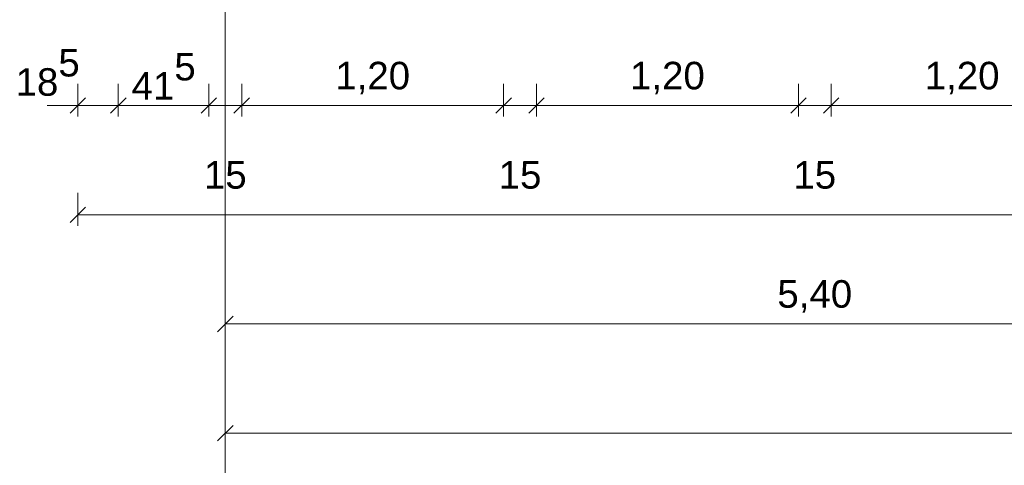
# Model space of a CAD drawing. Header units: metres. Extents: x -167 to 152, y -127 to 99.
# Tile 12 of 225: x -40.09 to -35.58, y -25.92 to -23.88. Entities that reach past the tile are written whole.
import ezdxf

# ---------------------------------------------------------------- set-up
doc = ezdxf.new("R2010")
doc.units = ezdxf.units.M
doc.header["$PDMODE"] = 1
doc.header["$PDSIZE"] = -2
doc.linetypes.add('Achsen 01', pattern=[5.291531, 3.175, -1.058062, 0.352704, -0.705764])
doc.layers.get('0').update_dxf_attribs({"lineweight": 25})
for name, color, linetype, lineweight in [('_GRU (2D)', 7, 'Continuous', 9), ('_OG 1 (2D)', 7, 'Continuous', 9), ('Bemaßung-Bemaßung', 7, 'Continuous', 9)]:
    doc.layers.add(name, color=color, linetype=linetype, lineweight=lineweight)
doc.layers.add('AV1-Achsen', color=1, linetype='Achsen 01', lineweight=18, true_color=0xff0000)
doc.layers.get('0').freeze()
doc.styles.add('Arial', font='arial.ttf')
doc.dimstyles.new('COE 50', dxfattribs={"dimtxt": 126.090495, "dimasz": 0.001414, "dimexe": 0.001, "dimexo": 0.01, "dimgap": 0.001, "dimtad": 1, "dimdec": 3, "dimtxsty": 'Arial', "dimblk": 'VW_SLASH-4', "dimblk1": 'VW_SLASH-4', "dimblk2": 'VW_SLASH-4', "dimcen": 0, "dimadec": 3, "dimazin": 0, "dimtfac": 0.8, "dimtdec": 3, "dimtix": 1, "dimtmove": 0, "dimatfit": 0, "dimldrblk": 'VW_SLASH-3', "dimfxl": 0.002, "dimfxlon": 1, "dimfrac": 2, "dimtolj": 1, "dimarcsym": 0})

# ---------------------------------------------------------------- blocks, each defined once
blk = doc.blocks.new('VW_SLASH-4')
at = {"color": 0, "linetype": 'ByBlock', "lineweight": -2, "transparency": 16777216}
blk.add_line((0, 0), (-1, 0), dxfattribs=at)
at = {"color": 0, "linetype": 'Continuous', "lineweight": 15, "transparency": 16777216, "flags": 128}
blk.add_lwpolyline([(0.5, 0.5), (-0.5, -0.5)], dxfattribs=at)
blk = doc.blocks.new('*D416')
at = {"layer": 'Bemaßung-Bemaßung', "color": 0, "lineweight": -2}
for p, q in [((-39.15, -25.675), (-39.15, -25.825)), ((0, -25.675), (0, -25.825)), ((-0.0707, -25.775), (-39.0793, -25.775))]:
    blk.add_line(p, q, dxfattribs=at)
at = {"layer": 'Defpoints', "color": 0}
for p in [(-39.15, -21.6), (0, -21.6), (-39.15, -25.775)]:
    blk.add_point(p, dxfattribs=at)
at = {"layer": 'Bemaßung-Bemaßung', "color": 0, "lineweight": -2, "xscale": 0.070693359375, "yscale": 0.070693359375, "zscale": 0.070693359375, "rotation": 180}
blk.add_blockref('VW_SLASH-4', (-39.15, -25.775), dxfattribs=at)
at = {"layer": 'Bemaßung-Bemaßung', "color": 0, "lineweight": -2, "xscale": 0.070693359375, "yscale": 0.070693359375, "zscale": 0.070693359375}
blk.add_blockref('VW_SLASH-4', (0, -25.775), dxfattribs=at)
at = {"layer": 'Bemaßung-Bemaßung', "color": 0, "insert": (-19.575, -25.6341), "char_height": 0.15131, "attachment_point": 5, "style": 'Arial'}
blk.add_mtext('\\A1;39,15', dxfattribs=at)
blk = doc.blocks.new('VW_SLASH-3')
at = {"color": 0, "linetype": 'ByBlock', "lineweight": -2, "transparency": 16777216}
blk.add_line((0, 0), (-1, 0), dxfattribs=at)
at = {"color": 0, "linetype": 'Continuous', "lineweight": 15, "transparency": 16777216, "flags": 128}
blk.add_lwpolyline([(0.5, 0.5), (-0.5, -0.5)], dxfattribs=at)
blk = doc.blocks.new('*D417')
at = {"layer": 'Bemaßung-Bemaßung', "color": 0, "lineweight": -2}
for p, q in [((-39.15, -25.175), (-39.15, -25.325)), ((-33.75, -25.175), (-33.75, -25.325)), ((-33.8207, -25.275), (-39.0793, -25.275))]:
    blk.add_line(p, q, dxfattribs=at)
at = {"layer": 'Defpoints', "color": 0}
for p in [(-39.15, -21.6), (-33.75, -21.6), (-39.15, -25.275)]:
    blk.add_point(p, dxfattribs=at)
at = {"layer": 'Bemaßung-Bemaßung', "color": 0, "lineweight": -2, "xscale": 0.070693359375, "yscale": 0.070693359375, "zscale": 0.070693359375, "rotation": 180}
blk.add_blockref('VW_SLASH-4', (-39.15, -25.275), dxfattribs=at)
at = {"layer": 'Bemaßung-Bemaßung', "color": 0, "lineweight": -2, "xscale": 0.070693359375, "yscale": 0.070693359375, "zscale": 0.070693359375}
blk.add_blockref('VW_SLASH-4', (-33.75, -25.275), dxfattribs=at)
at = {"layer": 'Bemaßung-Bemaßung', "color": 0, "insert": (-36.45, -25.1492), "char_height": 0.12609, "attachment_point": 5, "style": 'Arial'}
blk.add_mtext('\\A1;5,40', dxfattribs=at)
blk = doc.blocks.new('*D432')
at = {"layer": 'Bemaßung-Bemaßung', "color": 0, "lineweight": -2}
for p, q in [((-39.825, -24.675), (-39.825, -24.825)), ((0.675, -24.675), (0.675, -24.825)), ((0.6043, -24.775), (-39.7543, -24.775))]:
    blk.add_line(p, q, dxfattribs=at)
at = {"layer": 'Defpoints', "color": 0}
for p in [(-39.825, -22.275), (0.675, -22.275), (-39.825, -24.775)]:
    blk.add_point(p, dxfattribs=at)
at = {"layer": 'Bemaßung-Bemaßung', "color": 0, "lineweight": -2, "xscale": 0.070693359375, "yscale": 0.070693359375, "zscale": 0.070693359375, "rotation": 180}
blk.add_blockref('VW_SLASH-4', (-39.825, -24.775), dxfattribs=at)
at = {"layer": 'Bemaßung-Bemaßung', "color": 0, "lineweight": -2, "xscale": 0.070693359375, "yscale": 0.070693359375, "zscale": 0.070693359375}
blk.add_blockref('VW_SLASH-4', (0.675, -24.775), dxfattribs=at)
at = {"layer": 'Bemaßung-Bemaßung', "color": 0, "insert": (-19.575, -24.6492), "char_height": 0.12609, "attachment_point": 5, "style": 'Arial'}
blk.add_mtext('\\A1;40,50', dxfattribs=at)
blk = doc.blocks.new('*D489')
at = {"layer": 'Bemaßung-Bemaßung', "color": 0, "linetype": 'Continuous', "lineweight": -2}
for p, q in [((-36.375, -24.175), (-36.375, -24.325)), ((-35.175, -24.175), (-35.175, -24.325)), ((-36.3043, -24.275), (-35.2457, -24.275))]:
    blk.add_line(p, q, dxfattribs=at)
at = {"layer": 'Defpoints', "color": 0}
for p in [(-36.375, -22.275), (-35.175, -22.275), (-35.175, -24.275)]:
    blk.add_point(p, dxfattribs=at)
at = {"layer": 'Bemaßung-Bemaßung', "color": 0, "lineweight": -2, "xscale": 0.070693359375, "yscale": 0.070693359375, "zscale": 0.070693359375, "rotation": 180}
blk.add_blockref('VW_SLASH-4', (-36.375, -24.275), dxfattribs=at)
at = {"layer": 'Bemaßung-Bemaßung', "color": 0, "lineweight": -2, "xscale": 0.070693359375, "yscale": 0.070693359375, "zscale": 0.070693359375}
blk.add_blockref('VW_SLASH-4', (-35.175, -24.275), dxfattribs=at)
at = {"layer": 'Bemaßung-Bemaßung', "color": 0, "insert": (-35.775, -24.1492), "char_height": 0.12609, "attachment_point": 5, "style": 'Arial'}
blk.add_mtext('\\A1;1,20', dxfattribs=at)
blk = doc.blocks.new('*D490')
at = {"layer": 'Bemaßung-Bemaßung', "color": 0, "linetype": 'Continuous', "lineweight": -2}
for p, q in [((-36.525, -24.175), (-36.525, -24.325)), ((-36.375, -24.175), (-36.375, -24.325)), ((-36.5957, -24.275), (-36.6664, -24.275)), ((-36.525, -24.275), (-36.375, -24.275)), ((-36.3043, -24.275), (-36.2336, -24.275))]:
    blk.add_line(p, q, dxfattribs=at)
at = {"layer": 'Defpoints', "color": 0}
for p in [(-36.525, -22.275), (-36.375, -22.275), (-36.375, -24.275)]:
    blk.add_point(p, dxfattribs=at)
at = {"layer": 'Bemaßung-Bemaßung', "color": 0, "lineweight": -2, "xscale": 0.070693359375, "yscale": 0.070693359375, "zscale": 0.070693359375}
blk.add_blockref('VW_SLASH-4', (-36.525, -24.275), dxfattribs=at)
at = {"layer": 'Bemaßung-Bemaßung', "color": 0, "lineweight": -2, "xscale": 0.070693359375, "yscale": 0.070693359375, "zscale": 0.070693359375, "rotation": 180}
blk.add_blockref('VW_SLASH-4', (-36.375, -24.275), dxfattribs=at)
at = {"layer": 'Bemaßung-Bemaßung', "color": 0, "insert": (-36.45, -24.5931), "char_height": 0.12609, "attachment_point": 5, "style": 'Arial'}
blk.add_mtext('\\A1;15', dxfattribs=at)
blk = doc.blocks.new('*D491')
at = {"layer": 'Bemaßung-Bemaßung', "color": 0, "linetype": 'Continuous', "lineweight": -2}
for p, q in [((-37.725, -24.175), (-37.725, -24.325)), ((-36.525, -24.175), (-36.525, -24.325)), ((-37.6543, -24.275), (-36.5957, -24.275))]:
    blk.add_line(p, q, dxfattribs=at)
at = {"layer": 'Defpoints', "color": 0}
for p in [(-37.725, -22.275), (-36.525, -22.275), (-36.525, -24.275)]:
    blk.add_point(p, dxfattribs=at)
at = {"layer": 'Bemaßung-Bemaßung', "color": 0, "lineweight": -2, "xscale": 0.070693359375, "yscale": 0.070693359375, "zscale": 0.070693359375, "rotation": 180}
blk.add_blockref('VW_SLASH-4', (-37.725, -24.275), dxfattribs=at)
at = {"layer": 'Bemaßung-Bemaßung', "color": 0, "lineweight": -2, "xscale": 0.070693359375, "yscale": 0.070693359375, "zscale": 0.070693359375}
blk.add_blockref('VW_SLASH-4', (-36.525, -24.275), dxfattribs=at)
at = {"layer": 'Bemaßung-Bemaßung', "color": 0, "insert": (-37.125, -24.1492), "char_height": 0.12609, "attachment_point": 5, "style": 'Arial'}
blk.add_mtext('\\A1;1,20', dxfattribs=at)
blk = doc.blocks.new('*D492')
at = {"layer": 'Bemaßung-Bemaßung', "color": 0, "linetype": 'Continuous', "lineweight": -2}
for p, q in [((-37.875, -24.175), (-37.875, -24.325)), ((-37.725, -24.175), (-37.725, -24.325)), ((-37.9457, -24.275), (-38.0164, -24.275)), ((-37.875, -24.275), (-37.725, -24.275)), ((-37.6543, -24.275), (-37.5836, -24.275))]:
    blk.add_line(p, q, dxfattribs=at)
at = {"layer": 'Defpoints', "color": 0}
for p in [(-37.875, -22.275), (-37.725, -22.275), (-37.725, -24.275)]:
    blk.add_point(p, dxfattribs=at)
at = {"layer": 'Bemaßung-Bemaßung', "color": 0, "lineweight": -2, "xscale": 0.070693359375, "yscale": 0.070693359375, "zscale": 0.070693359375}
blk.add_blockref('VW_SLASH-4', (-37.875, -24.275), dxfattribs=at)
at = {"layer": 'Bemaßung-Bemaßung', "color": 0, "lineweight": -2, "xscale": 0.070693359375, "yscale": 0.070693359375, "zscale": 0.070693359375, "rotation": 180}
blk.add_blockref('VW_SLASH-4', (-37.725, -24.275), dxfattribs=at)
at = {"layer": 'Bemaßung-Bemaßung', "color": 0, "insert": (-37.8, -24.5931), "char_height": 0.12609, "attachment_point": 5, "style": 'Arial'}
blk.add_mtext('\\A1;15', dxfattribs=at)
blk = doc.blocks.new('*D493')
at = {"layer": 'Bemaßung-Bemaßung', "color": 0, "linetype": 'Continuous', "lineweight": -2}
for p, q in [((-39.075, -24.175), (-39.075, -24.325)), ((-37.875, -24.175), (-37.875, -24.325)), ((-39.0043, -24.275), (-37.9457, -24.275))]:
    blk.add_line(p, q, dxfattribs=at)
at = {"layer": 'Defpoints', "color": 0}
for p in [(-39.075, -22.275), (-37.875, -22.275), (-37.875, -24.275)]:
    blk.add_point(p, dxfattribs=at)
at = {"layer": 'Bemaßung-Bemaßung', "color": 0, "lineweight": -2, "xscale": 0.070693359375, "yscale": 0.070693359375, "zscale": 0.070693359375, "rotation": 180}
blk.add_blockref('VW_SLASH-4', (-39.075, -24.275), dxfattribs=at)
at = {"layer": 'Bemaßung-Bemaßung', "color": 0, "lineweight": -2, "xscale": 0.070693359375, "yscale": 0.070693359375, "zscale": 0.070693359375}
blk.add_blockref('VW_SLASH-4', (-37.875, -24.275), dxfattribs=at)
at = {"layer": 'Bemaßung-Bemaßung', "color": 0, "insert": (-38.475, -24.1492), "char_height": 0.12609, "attachment_point": 5, "style": 'Arial'}
blk.add_mtext('\\A1;1,20', dxfattribs=at)
blk = doc.blocks.new('*D494')
at = {"layer": 'Bemaßung-Bemaßung', "color": 0, "linetype": 'Continuous', "lineweight": -2}
for p, q in [((-39.225, -24.175), (-39.225, -24.325)), ((-39.075, -24.175), (-39.075, -24.325)), ((-39.2957, -24.275), (-39.3664, -24.275)), ((-39.225, -24.275), (-39.075, -24.275)), ((-39.0043, -24.275), (-38.9336, -24.275))]:
    blk.add_line(p, q, dxfattribs=at)
at = {"layer": 'Defpoints', "color": 0}
for p in [(-39.225, -22.275), (-39.075, -22.275), (-39.075, -24.275)]:
    blk.add_point(p, dxfattribs=at)
at = {"layer": 'Bemaßung-Bemaßung', "color": 0, "lineweight": -2, "xscale": 0.070693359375, "yscale": 0.070693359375, "zscale": 0.070693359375}
blk.add_blockref('VW_SLASH-4', (-39.225, -24.275), dxfattribs=at)
at = {"layer": 'Bemaßung-Bemaßung', "color": 0, "lineweight": -2, "xscale": 0.070693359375, "yscale": 0.070693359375, "zscale": 0.070693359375, "rotation": 180}
blk.add_blockref('VW_SLASH-4', (-39.075, -24.275), dxfattribs=at)
at = {"layer": 'Bemaßung-Bemaßung', "color": 0, "insert": (-39.15, -24.5931), "char_height": 0.12609, "attachment_point": 5, "style": 'Arial'}
blk.add_mtext('\\A1;15', dxfattribs=at)
blk = doc.blocks.new('*D495')
at = {"layer": 'Bemaßung-Bemaßung', "color": 0, "linetype": 'Continuous', "lineweight": -2}
for p, q in [((-39.64, -24.175), (-39.64, -24.325)), ((-39.225, -24.175), (-39.225, -24.325)), ((-39.5693, -24.275), (-39.2957, -24.275))]:
    blk.add_line(p, q, dxfattribs=at)
at = {"layer": 'Defpoints', "color": 0}
for p in [(-39.64, -22.09), (-39.225, -22.275), (-39.225, -24.275)]:
    blk.add_point(p, dxfattribs=at)
at = {"layer": 'Bemaßung-Bemaßung', "color": 0, "lineweight": -2, "xscale": 0.070693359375, "yscale": 0.070693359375, "zscale": 0.070693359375, "rotation": 180}
blk.add_blockref('VW_SLASH-4', (-39.64, -24.275), dxfattribs=at)
at = {"layer": 'Bemaßung-Bemaßung', "color": 0, "lineweight": -2, "xscale": 0.070693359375, "yscale": 0.070693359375, "zscale": 0.070693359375}
blk.add_blockref('VW_SLASH-4', (-39.225, -24.275), dxfattribs=at)
at = {"layer": 'Bemaßung-Bemaßung', "color": 0, "insert": (-39.4325, -24.1407), "char_height": 0.12609, "attachment_point": 5, "style": 'Arial'}
blk.add_mtext('\\A1;41\\S5^ ;', dxfattribs=at)
blk = doc.blocks.new('*D496')
at = {"layer": 'Bemaßung-Bemaßung', "color": 0, "linetype": 'Continuous', "lineweight": -2}
for p, q in [((-39.825, -24.175), (-39.825, -24.325)), ((-39.64, -24.175), (-39.64, -24.325)), ((-39.8957, -24.275), (-39.9664, -24.275)), ((-39.825, -24.275), (-39.64, -24.275)), ((-39.5693, -24.275), (-39.4986, -24.275))]:
    blk.add_line(p, q, dxfattribs=at)
at = {"layer": 'Defpoints', "color": 0}
for p in [(-39.825, -21.675), (-39.64, -22.09), (-39.64, -24.275)]:
    blk.add_point(p, dxfattribs=at)
at = {"layer": 'Bemaßung-Bemaßung', "color": 0, "lineweight": -2, "xscale": 0.070693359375, "yscale": 0.070693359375, "zscale": 0.070693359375}
blk.add_blockref('VW_SLASH-4', (-39.825, -24.275), dxfattribs=at)
at = {"layer": 'Bemaßung-Bemaßung', "color": 0, "lineweight": -2, "xscale": 0.070693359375, "yscale": 0.070693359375, "zscale": 0.070693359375, "rotation": 180}
blk.add_blockref('VW_SLASH-4', (-39.64, -24.275), dxfattribs=at)
at = {"layer": 'Bemaßung-Bemaßung', "color": 0, "insert": (-39.9637, -24.1236), "char_height": 0.12609, "attachment_point": 5, "style": 'Arial'}
blk.add_mtext('\\A1;18\\S5^ ;', dxfattribs=at)
blk = doc.blocks.new('Group-751')
at = {"layer": 'AV1-Achsen'}
blk.add_line((-39.15, -26.5), (-39.15, 4.9), dxfattribs=at)
blk = doc.blocks.new('GRU (2D)')
at = {"layer": 'AV1-Achsen', "color": 7}
blk.add_blockref('Group-751', (0, 0), dxfattribs=at)
blk = doc.blocks.new('OG 1 (2D)')
at = {"layer": 'Bemaßung-Bemaßung', "color": 1}
for base, p1, text, override, picture, middle in [((-39.15, -25.775), (0, -21.6), '39,15', {"dimtxt": 0.151309, "dimasz": 0.070693, "dimexe": 0.05, "dimgap": 0.05, "dimpost": '<>', "dimtxsty": 'Arial', "dimtmove": 2, "dimfxl": 0.1}, '*D416', (-19.575, -25.6341)), ((-39.15, -25.275), (-33.75, -21.6), '5,40', {"dimtxt": 0.12609, "dimasz": 0.070693, "dimexe": 0.05, "dimgap": 0.05, "dimpost": '<>', "dimtxsty": 'Arial', "dimtmove": 2, "dimfxl": 0.1}, '*D417', (-36.45, -25.1492))]:
    dim = blk.add_linear_dim(base=base, p1=p1, p2=(-39.15, -21.6), text=text, dimstyle='COE 50', override=override, dxfattribs=at)
    dim.commit()
    dim.dimension.update_dxf_attribs({"geometry": picture, "text_midpoint": middle})
at = {"layer": 'Bemaßung-Bemaßung', "linetype": 'Continuous'}
dim = blk.add_linear_dim(base=(-39.64, -24.275), p1=(-39.825, -21.675), p2=(-39.64, -22.09), text='18\\S5^ ;', dimstyle='COE 50', override={"dimtxt": 0.12609, "dimasz": 0.070693, "dimexe": 0.05, "dimgap": 0.05, "dimpost": '<>', "dimtxsty": 'Arial', "dimtix": 0, "dimtmove": 2, "dimfxl": 0.1}, dxfattribs=at)
dim.commit()
dim.dimension.update_dxf_attribs({"geometry": '*D496', "text_midpoint": (-39.9637, -24.1236), "dimtype": 160})
for base, p1, p2, text, override, picture, middle in [((-39.225, -24.275), (-39.64, -22.09), (-39.225, -22.275), '41\\S5^ ;', {"dimtxt": 0.12609, "dimasz": 0.070693, "dimexe": 0.05, "dimgap": 0.05, "dimpost": '<>', "dimtxsty": 'Arial', "dimtmove": 2, "dimfxl": 0.1}, '*D495', (-39.4325, -24.1407)), ((-39.075, -24.275), (-39.225, -22.275), (-39.075, -22.275), '15', {"dimtxt": 0.12609, "dimasz": 0.070693, "dimexe": 0.05, "dimgap": 0.05, "dimpost": '<>', "dimtxsty": 'Arial', "dimtix": 0, "dimtmove": 2, "dimfxl": 0.1}, '*D494', (-39.15, -24.5931)), ((-37.875, -24.275), (-39.075, -22.275), (-37.875, -22.275), '1,20', {"dimtxt": 0.12609, "dimasz": 0.070693, "dimexe": 0.05, "dimgap": 0.05, "dimpost": '<>', "dimtxsty": 'Arial', "dimtmove": 2, "dimfxl": 0.1}, '*D493', (-38.475, -24.1492)), ((-37.725, -24.275), (-37.875, -22.275), (-37.725, -22.275), '15', {"dimtxt": 0.12609, "dimasz": 0.070693, "dimexe": 0.05, "dimgap": 0.05, "dimpost": '<>', "dimtxsty": 'Arial', "dimtix": 0, "dimtmove": 2, "dimfxl": 0.1}, '*D492', (-37.8, -24.5931)), ((-36.525, -24.275), (-37.725, -22.275), (-36.525, -22.275), '1,20', {"dimtxt": 0.12609, "dimasz": 0.070693, "dimexe": 0.05, "dimgap": 0.05, "dimpost": '<>', "dimtxsty": 'Arial', "dimtmove": 2, "dimfxl": 0.1}, '*D491', (-37.125, -24.1492)), ((-36.375, -24.275), (-36.525, -22.275), (-36.375, -22.275), '15', {"dimtxt": 0.12609, "dimasz": 0.070693, "dimexe": 0.05, "dimgap": 0.05, "dimpost": '<>', "dimtxsty": 'Arial', "dimtix": 0, "dimtmove": 2, "dimfxl": 0.1}, '*D490', (-36.45, -24.5931)), ((-35.175, -24.275), (-36.375, -22.275), (-35.175, -22.275), '1,20', {"dimtxt": 0.12609, "dimasz": 0.070693, "dimexe": 0.05, "dimgap": 0.05, "dimpost": '<>', "dimtxsty": 'Arial', "dimtmove": 2, "dimfxl": 0.1}, '*D489', (-35.775, -24.1492))]:
    dim = blk.add_linear_dim(base=base, p1=p1, p2=p2, text=text, dimstyle='COE 50', override=override, dxfattribs=at)
    dim.commit()
    dim.dimension.update_dxf_attribs({"geometry": picture, "text_midpoint": middle})
at = {"layer": 'Bemaßung-Bemaßung'}
dim = blk.add_linear_dim(base=(-39.825, -24.775), p1=(0.675, -22.275), p2=(-39.825, -22.275), text='40,50', dimstyle='COE 50', override={"dimtxt": 0.12609, "dimasz": 0.070693, "dimexe": 0.05, "dimgap": 0.05, "dimpost": '<>', "dimtxsty": 'Arial', "dimtmove": 2, "dimfxl": 0.1}, dxfattribs=at)
dim.commit()
dim.dimension.update_dxf_attribs({"geometry": '*D432', "text_midpoint": (-19.575, -24.6492)})

msp = doc.modelspace()

# ---------------------------------------------------------------- block references
at = {"layer": '_OG 1 (2D)'}
msp.add_blockref('OG 1 (2D)', (0, 0), dxfattribs=at)

# ---------------------------------------------------------------- next in the draw order: block references
at = {"layer": '_GRU (2D)'}
msp.add_blockref('GRU (2D)', (0, 0), dxfattribs=at)

doc.saveas('drawing.dxf')
